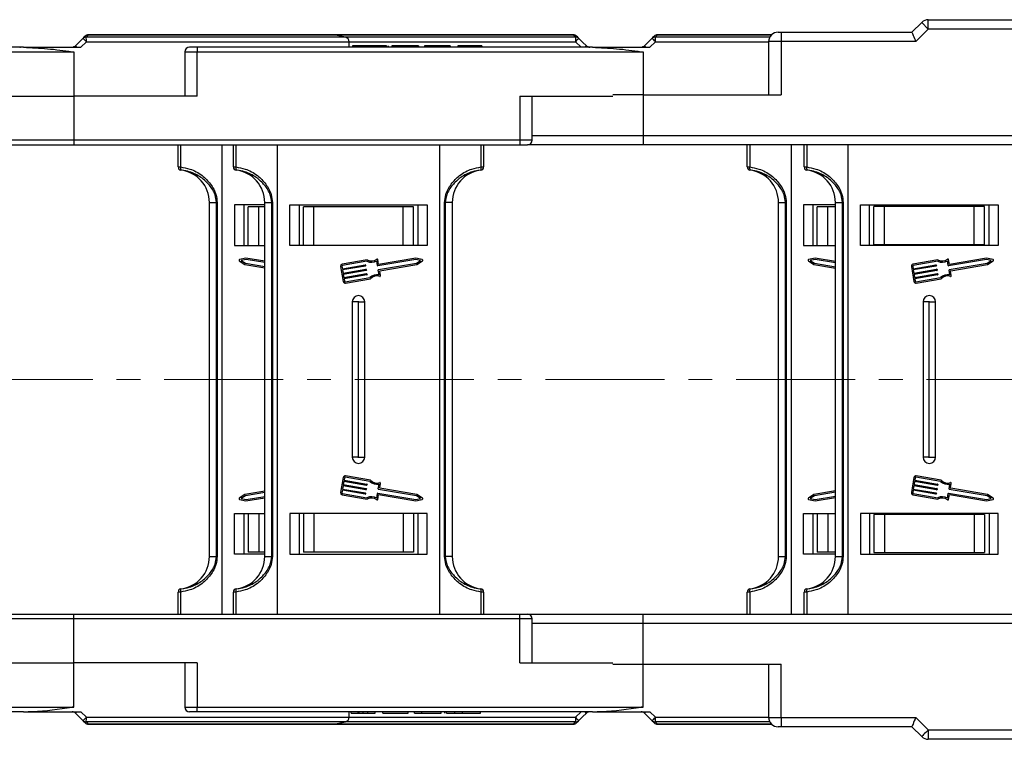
# Model space of a CAD drawing. Header units: millimetres. Extents: x -1055 to 1009, y -247 to 1211.
# Tile 10 of 51: x -67 to 90, y 138 to 253. Entities that reach past the tile are written whole.
import ezdxf

# ---------------------------------------------------------------- set-up
doc = ezdxf.new("R2010")
doc.units = ezdxf.units.MM
doc.linetypes.add('CENTERX2', pattern=[20.32, 12.7, -2.54, 2.54, -2.54])

msp = doc.modelspace()

# ---------------------------------------------------------------- linework, layer by layer
at = {"color": 7, "linetype": 'Continuous', "lineweight": 25}
for p, q in [((75.283, 250.927), (76.843, 252.487)), ((76.843, 252.487), (77.904, 251.427)), ((77.904, 251.427), (77.904, 252.927)), ((77.904, 252.927), (155.283, 252.927)), ((-17.292, 250.527), (-56.407, 250.527)), ((21.135, 250.527), (-17.292, 250.527)), ((-15.32, 250.147), (-17.145, 250.512)), ((52.847, 250.527), (34.593, 250.527)), ((53.867, 250.927), (54.367, 250.927)), ((54.367, 250.927), (54.367, 249.427)), ((54.367, 250.927), (75.283, 250.927)), ((77.904, 251.427), (75.904, 249.427)), ((155.283, 251.427), (77.904, 251.427)), ((-57.302, 249.942), (-58.498, 248.746)), ((-57.638, 248.527), (-56.738, 249.412)), ((-14.717, 248.527), (-14.717, 249.412)), ((21.467, 249.412), (22.367, 248.527)), ((33.698, 249.942), (32.502, 248.746)), ((33.362, 248.527), (34.262, 249.412)), ((52.367, 249.427), (52.367, 240.927)), ((54.367, 249.427), (54.367, 240.927)), ((75.904, 249.427), (54.367, 249.427)), ((-66.807, 248.527), (-129.995, 248.527)), ((-129.995, 247.777), (-59.028, 247.777)), ((-66.807, 248.527), (-57.638, 248.527)), ((-59.028, 247.777), (-59.028, 247.817)), ((-58.869, 248.527), (-58.873, 248.543)), ((-58.717, 247.809), (-58.717, 240.727)), ((-40.995, 247.777), (-40.995, 240.727)), ((-38.995, 248.527), (-40.245, 248.527)), ((-38.995, 248.527), (-38.995, 247.777)), ((24.193, 248.527), (-38.995, 248.527)), ((-38.995, 247.777), (31.972, 247.777)), ((-38.995, 240.727), (-38.995, 247.777)), ((-14.178, 248.727), (-14.178, 248.527)), ((-11.324, 248.727), (-11.324, 248.527)), ((-10.059, 248.727), (-10.059, 248.527)), ((-8.754, 248.727), (-8.754, 248.527)), ((-8.486, 248.727), (-8.486, 248.527)), ((-7.87, 248.727), (-7.87, 248.527)), ((-4.794, 248.727), (-7.87, 248.727)), ((-3.64, 248.727), (-4.794, 248.727)), ((-4.794, 248.727), (-4.794, 248.527)), ((-3.64, 248.727), (-3.64, 248.527)), ((-2.64, 248.727), (-2.64, 248.527)), ((1.437, 248.727), (-2.64, 248.727)), ((1.437, 248.727), (1.437, 248.527)), ((2.668, 248.727), (2.668, 248.527)), ((3.822, 248.727), (2.668, 248.727)), ((3.822, 248.727), (3.822, 248.527)), ((4.586, 248.727), (4.586, 248.527)), ((5.204, 248.727), (5.204, 248.527)), ((5.36, 248.727), (5.36, 248.527)), ((6.514, 248.727), (5.36, 248.727)), ((6.514, 248.727), (6.514, 248.527)), ((24.193, 248.527), (33.362, 248.527)), ((31.972, 247.777), (31.972, 247.817)), ((32.283, 240.927), (27.455, 240.927)), ((32.283, 240.927), (32.283, 234.427)), ((32.283, 240.927), (54.367, 240.927)), ((-78.44, 240.727), (-58.717, 240.727)), ((-58.717, 240.727), (-58.717, 233.677)), ((-38.995, 240.727), (-58.717, 240.727)), ((12.56, 240.727), (12.56, 233.677)), ((12.56, 240.727), (27.455, 240.727)), ((14.56, 233.677), (14.56, 240.727)), ((12.56, 233.677), (-58.717, 233.677)), ((-58.717, 233.677), (-58.717, 232.927)), ((12.56, 233.677), (12.56, 232.927)), ((32.283, 234.427), (127.283, 234.427)), ((32.283, 234.427), (32.283, 232.927)), ((-77.19, 232.927), (-58.717, 232.927)), ((-58.717, 232.927), (12.56, 232.927)), ((-42.054, 229.39), (-42.054, 232.927)), ((-41.659, 232.927), (-41.659, 229.39)), ((-35.054, 232.927), (-35.054, 182.927)), ((-33.217, 229.39), (-33.217, 232.927)), ((-32.822, 232.927), (-32.822, 229.39)), ((-26.217, 232.927), (-26.217, 182.927)), ((-0.217, 182.927), (-0.217, 232.927)), ((6.387, 229.39), (6.387, 232.927)), ((6.783, 232.927), (6.783, 229.39)), ((12.56, 232.927), (13.81, 232.927)), ((32.283, 232.927), (13.81, 232.927)), ((127.547, 232.927), (32.283, 232.927)), ((48.946, 229.39), (48.946, 232.927)), ((49.341, 232.927), (49.341, 229.39)), ((55.946, 232.927), (55.946, 182.927)), ((58.056, 229.39), (58.056, 232.927)), ((58.451, 232.927), (58.451, 229.39)), ((65.056, 232.927), (65.056, 182.927)), ((-42.054, 229.39), (-41.659, 229.39)), ((-41.615, 228.895), (-41.615, 228.891)), ((-33.217, 229.39), (-32.822, 229.39)), ((-32.779, 228.895), (-32.779, 228.891)), ((6.344, 228.891), (6.344, 228.895)), ((6.387, 229.39), (6.783, 229.39)), ((48.946, 229.39), (49.341, 229.39)), ((49.385, 228.895), (49.385, 228.891)), ((58.056, 229.39), (58.451, 229.39)), ((58.494, 228.895), (58.494, 228.891)), ((-37.054, 223.731), (-35.933, 223.731)), ((-37.054, 182.927), (-37.054, 223.731)), ((-35.818, 223.731), (-35.933, 223.731)), ((-35.933, 182.927), (-35.933, 223.731)), ((-35.818, 223.731), (-35.818, 182.927)), ((-28.217, 223.731), (-27.096, 223.731)), ((-28.217, 182.927), (-28.217, 223.731)), ((-27.096, 223.731), (-26.981, 223.731)), ((-27.096, 182.927), (-27.096, 223.731)), ((-26.981, 223.731), (-26.981, 182.927)), ((0.547, 182.927), (0.547, 223.731)), ((0.547, 223.731), (0.661, 223.731)), ((1.783, 223.731), (0.661, 223.731)), ((0.661, 223.731), (0.661, 182.927)), ((1.783, 223.731), (1.783, 182.927)), ((53.946, 223.731), (55.067, 223.731)), ((53.946, 182.927), (53.946, 223.731)), ((55.182, 223.731), (55.067, 223.731)), ((55.067, 182.927), (55.067, 223.731)), ((55.182, 223.731), (55.182, 182.927)), ((63.056, 223.731), (64.177, 223.731)), ((63.056, 182.927), (63.056, 223.731)), ((64.177, 223.731), (64.292, 223.731)), ((64.177, 182.927), (64.177, 223.731)), ((64.292, 223.731), (64.292, 182.927)), ((-33.054, 223.327), (-33.054, 216.827)), ((-28.217, 223.327), (-33.054, 223.327)), ((-31.554, 223.327), (-31.554, 216.827)), ((-30.854, 216.827), (-30.854, 223.027)), ((-29.173, 223.027), (-30.854, 223.027)), ((-29.173, 216.827), (-29.173, 223.027)), ((-28.217, 223.027), (-29.173, 223.027)), ((-24.217, 223.327), (-2.217, 223.327)), ((-24.217, 216.827), (-24.217, 223.327)), ((-22.718, 223.327), (-22.718, 216.827)), ((-22.717, 223.327), (-22.717, 216.827)), ((-22.017, 216.827), (-22.017, 223.027)), ((-20.337, 223.027), (-22.017, 223.027)), ((-20.337, 216.827), (-20.337, 223.027)), ((-6.098, 223.027), (-20.337, 223.027)), ((-6.098, 216.827), (-6.098, 223.027)), ((-4.417, 223.027), (-6.098, 223.027)), ((-4.417, 216.827), (-4.417, 223.027)), ((-3.717, 223.327), (-3.717, 216.827)), ((-2.217, 223.327), (-2.217, 216.827)), ((57.946, 223.327), (57.946, 216.827)), ((63.056, 223.327), (57.946, 223.327)), ((59.446, 223.327), (59.446, 216.827)), ((60.146, 216.827), (60.146, 223.027)), ((61.827, 223.027), (60.146, 223.027)), ((61.827, 216.827), (61.827, 223.027)), ((63.056, 223.027), (61.827, 223.027)), ((67.056, 223.327), (89.056, 223.327)), ((67.056, 216.827), (67.056, 223.327)), ((68.498, 216.827), (68.498, 223.327)), ((68.499, 216.827), (68.499, 223.327)), ((69.203, 216.977), (69.203, 223.097)), ((70.894, 223.097), (69.203, 223.097)), ((70.894, 216.977), (70.894, 223.097)), ((85.217, 223.097), (70.894, 223.097)), ((85.217, 216.977), (85.217, 223.097)), ((86.908, 223.097), (85.217, 223.097)), ((86.908, 216.977), (86.908, 223.097)), ((87.613, 216.827), (87.613, 223.327)), ((89.056, 223.327), (89.056, 216.827)), ((-33.054, 216.827), (-28.217, 216.827)), ((-2.217, 216.827), (-24.217, 216.827)), ((57.946, 216.827), (63.056, 216.827)), ((89.056, 216.827), (67.056, 216.827)), ((69.203, 216.977), (70.894, 216.977)), ((70.894, 216.977), (85.217, 216.977)), ((85.217, 216.977), (86.908, 216.977)), ((-32.28, 214.396), (-31.385, 213.821)), ((-31.214, 214.826), (-32.249, 214.581)), ((-31.207, 214.618), (-31.968, 214.438)), ((-31.968, 214.438), (-31.31, 214.015)), ((-28.217, 214.314), (-31.214, 214.826)), ((-28.217, 214.107), (-31.207, 214.618)), ((-11.836, 214.532), (-15.822, 213.851)), ((-11.864, 214.32), (-15.787, 213.65)), ((-10.178, 213.625), (-10.311, 214.402)), ((-10.003, 213.81), (-10.136, 214.588)), ((-4.064, 214.618), (-10.119, 213.584)), ((-4.058, 214.826), (-10.003, 213.81)), ((-3.303, 214.438), (-4.064, 214.618)), ((-3.023, 214.581), (-4.058, 214.826)), ((-3.961, 214.015), (-3.303, 214.438)), ((-3.886, 213.821), (-2.991, 214.396)), ((58.72, 214.396), (59.615, 213.821)), ((59.786, 214.826), (58.751, 214.581)), ((59.793, 214.618), (59.032, 214.438)), ((59.032, 214.438), (59.69, 214.015)), ((63.056, 214.268), (59.786, 214.826)), ((63.056, 214.061), (59.793, 214.618)), ((79.437, 214.532), (75.451, 213.851)), ((79.409, 214.32), (75.486, 213.65)), ((81.095, 213.625), (80.962, 214.402)), ((81.27, 213.81), (81.137, 214.588)), ((87.209, 214.618), (81.154, 213.584)), ((87.215, 214.826), (81.27, 213.81)), ((87.97, 214.438), (87.209, 214.618)), ((88.25, 214.581), (87.215, 214.826)), ((87.312, 214.015), (87.97, 214.438)), ((87.387, 213.821), (88.282, 214.396)), ((-31.385, 213.821), (-28.217, 213.28)), ((-31.31, 214.015), (-28.217, 213.487)), ((-16.072, 213.498), (-15.66, 211.086)), ((-15.871, 213.532), (-15.802, 213.13)), ((-15.802, 213.13), (-12.159, 213.752)), ((-12.125, 213.551), (-15.768, 212.929)), ((-15.768, 212.929), (-15.682, 212.427)), ((-15.682, 212.427), (-12.039, 213.049)), ((-12.005, 212.848), (-15.648, 212.226)), ((-12.1, 213.711), (-12.083, 213.61)), ((-11.98, 213.007), (-11.963, 212.907)), ((-9.925, 212.145), (-10.058, 212.922)), ((-10.016, 212.981), (-3.961, 214.015)), ((-9.698, 212.028), (-9.823, 212.755)), ((-9.781, 212.814), (-3.886, 213.821)), ((59.615, 213.821), (63.056, 213.233)), ((59.69, 214.015), (63.056, 213.44)), ((75.201, 213.498), (75.613, 211.086)), ((75.402, 213.532), (75.471, 213.13)), ((75.471, 213.13), (79.114, 213.752)), ((79.148, 213.551), (75.505, 212.929)), ((75.505, 212.929), (75.591, 212.427)), ((75.591, 212.427), (79.234, 213.049)), ((79.268, 212.848), (75.625, 212.226)), ((79.173, 213.711), (79.19, 213.61)), ((79.293, 213.007), (79.31, 212.907)), ((81.348, 212.145), (81.215, 212.922)), ((81.257, 212.981), (87.312, 214.015)), ((81.575, 212.028), (81.45, 212.755)), ((81.492, 212.814), (87.387, 213.821)), ((-15.648, 212.226), (-15.562, 211.723)), ((-15.562, 211.723), (-11.919, 212.345)), ((-11.884, 212.144), (-15.527, 211.522)), ((-15.527, 211.522), (-15.459, 211.12)), ((-15.341, 211.037), (-11.418, 211.707)), ((-15.307, 210.836), (-11.321, 211.517)), ((-11.86, 212.304), (-11.843, 212.203)), ((75.625, 212.226), (75.711, 211.723)), ((75.711, 211.723), (79.354, 212.345)), ((79.389, 212.144), (75.746, 211.522)), ((75.746, 211.522), (75.814, 211.12)), ((75.932, 211.037), (79.855, 211.707)), ((75.966, 210.836), (79.952, 211.517)), ((79.413, 212.304), (79.43, 212.203)), ((-37.054, 167.123), (-37.054, 207.927)), ((-35.933, 167.123), (-35.933, 207.927)), ((-35.818, 207.927), (-35.818, 167.123)), ((-35.054, 207.927), (-35.054, 157.927)), ((-28.217, 167.123), (-28.217, 207.927)), ((-27.096, 167.123), (-27.096, 207.927)), ((-26.981, 207.927), (-26.981, 167.123)), ((-26.217, 207.927), (-26.217, 157.927)), ((-14.217, 207.927), (-14.217, 183.027)), ((-13.217, 183.027), (-13.217, 207.927)), ((-12.217, 183.027), (-12.217, 207.927)), ((-0.217, 157.927), (-0.217, 207.927)), ((0.547, 167.123), (0.547, 207.927)), ((0.661, 207.927), (0.661, 167.123)), ((1.783, 207.927), (1.783, 167.123)), ((53.946, 167.123), (53.946, 207.927)), ((55.067, 167.123), (55.067, 207.927)), ((55.182, 207.927), (55.182, 167.123)), ((55.946, 207.927), (55.946, 157.927)), ((63.056, 167.123), (63.056, 207.927)), ((64.177, 167.123), (64.177, 207.927)), ((64.292, 207.927), (64.292, 167.123)), ((65.056, 207.927), (65.056, 157.927)), ((77.056, 207.927), (77.056, 183.027)), ((78.056, 183.027), (78.056, 207.927)), ((79.056, 183.027), (79.056, 207.927)), ((-14.217, 207.827), (-14.217, 182.927)), ((-13.217, 207.827), (-14.217, 207.827)), ((-13.217, 207.827), (-12.217, 207.827)), ((-13.217, 182.927), (-13.217, 207.827)), ((-12.217, 182.927), (-12.217, 207.827)), ((77.056, 207.827), (77.056, 182.927)), ((78.056, 207.827), (77.056, 207.827)), ((78.056, 207.827), (79.056, 207.827)), ((78.056, 182.927), (78.056, 207.827)), ((79.056, 182.927), (79.056, 207.827)), ((-13.217, 183.027), (-14.217, 183.027)), ((-13.217, 183.027), (-12.217, 183.027)), ((78.056, 183.027), (77.056, 183.027)), ((78.056, 183.027), (79.056, 183.027)), ((-15.66, 179.768), (-16.072, 177.355)), ((-15.459, 179.733), (-15.527, 179.331)), ((-11.418, 179.146), (-15.341, 179.817)), ((-11.321, 179.337), (-15.307, 180.018)), ((75.613, 179.768), (75.201, 177.355)), ((75.814, 179.733), (75.746, 179.331)), ((79.855, 179.146), (75.932, 179.817)), ((79.952, 179.337), (75.966, 180.018)), ((-15.682, 178.427), (-15.768, 177.924)), ((-15.768, 177.924), (-12.125, 177.302)), ((-12.039, 177.804), (-15.682, 178.427)), ((-15.562, 179.13), (-15.648, 178.628)), ((-15.648, 178.628), (-12.005, 178.005)), ((-11.919, 178.508), (-15.562, 179.13)), ((-15.527, 179.331), (-11.884, 178.709)), ((-11.963, 177.947), (-11.98, 177.846)), ((-11.843, 178.65), (-11.86, 178.55)), ((-10.058, 177.932), (-9.925, 178.708)), ((-9.823, 178.098), (-9.698, 178.825)), ((-3.886, 177.032), (-9.781, 178.039)), ((75.591, 178.427), (75.505, 177.924)), ((75.505, 177.924), (79.148, 177.302)), ((79.234, 177.804), (75.591, 178.427)), ((75.711, 179.13), (75.625, 178.628)), ((75.625, 178.628), (79.268, 178.005)), ((79.354, 178.508), (75.711, 179.13)), ((75.746, 179.331), (79.389, 178.709)), ((79.31, 177.947), (79.293, 177.846)), ((79.43, 178.65), (79.413, 178.55)), ((81.215, 177.932), (81.348, 178.708)), ((81.45, 178.098), (81.575, 178.825)), ((87.387, 177.032), (81.492, 178.039)), ((-31.385, 177.032), (-32.28, 176.458)), ((-31.31, 176.838), (-31.968, 176.416)), ((-31.968, 176.416), (-31.207, 176.235)), ((-28.217, 177.574), (-31.385, 177.032)), ((-28.217, 177.367), (-31.31, 176.838)), ((-31.214, 176.027), (-28.217, 176.539)), ((-31.207, 176.235), (-28.217, 176.746)), ((-15.802, 177.723), (-15.871, 177.321)), ((-15.822, 177.002), (-11.836, 176.322)), ((-12.159, 177.101), (-15.802, 177.723)), ((-15.787, 177.203), (-11.864, 176.533)), ((-12.083, 177.243), (-12.1, 177.143)), ((-10.311, 176.451), (-10.178, 177.228)), ((-10.136, 176.265), (-10.003, 177.043)), ((-10.119, 177.27), (-4.064, 176.235)), ((-3.961, 176.838), (-10.016, 177.873)), ((-10.003, 177.043), (-4.058, 176.027)), ((-4.064, 176.235), (-3.303, 176.416)), ((-3.303, 176.416), (-3.961, 176.838)), ((-2.991, 176.458), (-3.886, 177.032)), ((59.615, 177.032), (58.72, 176.458)), ((59.69, 176.838), (59.032, 176.416)), ((59.032, 176.416), (59.793, 176.235)), ((63.056, 177.62), (59.615, 177.032)), ((63.056, 177.413), (59.69, 176.838)), ((59.786, 176.027), (63.056, 176.586)), ((59.793, 176.235), (63.056, 176.793)), ((75.471, 177.723), (75.402, 177.321)), ((75.451, 177.002), (79.437, 176.322)), ((79.114, 177.101), (75.471, 177.723)), ((75.486, 177.203), (79.409, 176.533)), ((79.19, 177.243), (79.173, 177.143)), ((80.962, 176.451), (81.095, 177.228)), ((81.137, 176.265), (81.27, 177.043)), ((81.154, 177.27), (87.209, 176.235)), ((87.312, 176.838), (81.257, 177.873)), ((81.27, 177.043), (87.215, 176.027)), ((87.209, 176.235), (87.97, 176.416)), ((87.97, 176.416), (87.312, 176.838)), ((88.282, 176.458), (87.387, 177.032)), ((-32.249, 176.273), (-31.214, 176.027)), ((-4.058, 176.027), (-3.023, 176.273)), ((58.751, 176.273), (59.786, 176.027)), ((87.215, 176.027), (88.25, 176.273)), ((-33.054, 174.027), (-28.217, 174.027)), ((-33.054, 167.527), (-33.054, 174.027)), ((-31.554, 174.027), (-31.554, 167.527)), ((-30.854, 174.027), (-30.854, 167.827)), ((-29.173, 174.027), (-29.173, 167.827)), ((-2.217, 174.027), (-24.217, 174.027)), ((-24.217, 174.027), (-24.217, 167.527)), ((-22.718, 174.027), (-22.718, 167.527)), ((-22.717, 174.027), (-22.717, 167.527)), ((-22.017, 174.027), (-22.017, 167.827)), ((-20.337, 174.027), (-20.337, 167.827)), ((-6.098, 174.027), (-6.098, 167.827)), ((-4.417, 174.027), (-4.417, 167.827)), ((-3.717, 174.027), (-3.717, 167.527)), ((-2.217, 167.527), (-2.217, 174.027)), ((57.946, 174.027), (63.056, 174.027)), ((57.946, 167.527), (57.946, 174.027)), ((59.446, 174.027), (59.446, 167.527)), ((60.146, 174.027), (60.146, 167.827)), ((61.827, 174.027), (61.827, 167.827)), ((89.056, 174.027), (67.056, 174.027)), ((67.056, 174.027), (67.056, 167.527)), ((68.498, 174.027), (68.498, 167.527)), ((68.499, 174.027), (68.499, 167.527)), ((69.203, 173.877), (69.203, 167.757)), ((70.894, 173.877), (69.203, 173.877)), ((70.894, 173.877), (70.894, 167.757)), ((85.217, 173.877), (70.894, 173.877)), ((85.217, 173.877), (85.217, 167.757)), ((86.908, 173.877), (85.217, 173.877)), ((86.908, 173.877), (86.908, 167.757)), ((87.613, 174.027), (87.613, 167.527)), ((89.056, 167.527), (89.056, 174.027)), ((-37.054, 167.123), (-35.933, 167.123)), ((-35.818, 167.123), (-35.933, 167.123)), ((-28.217, 167.527), (-33.054, 167.527)), ((-29.173, 167.827), (-30.854, 167.827)), ((-28.217, 167.827), (-29.173, 167.827)), ((-28.217, 167.123), (-27.096, 167.123)), ((-27.096, 167.123), (-26.981, 167.123)), ((-24.217, 167.527), (-2.217, 167.527)), ((-20.337, 167.827), (-22.017, 167.827)), ((-6.098, 167.827), (-20.337, 167.827)), ((-4.417, 167.827), (-6.098, 167.827)), ((0.547, 167.123), (0.661, 167.123)), ((1.783, 167.123), (0.661, 167.123)), ((53.946, 167.123), (55.067, 167.123)), ((55.182, 167.123), (55.067, 167.123)), ((63.056, 167.527), (57.946, 167.527)), ((61.827, 167.827), (60.146, 167.827)), ((63.056, 167.827), (61.827, 167.827)), ((63.056, 167.123), (64.177, 167.123)), ((64.177, 167.123), (64.292, 167.123)), ((67.056, 167.527), (89.056, 167.527)), ((69.203, 167.757), (70.894, 167.757)), ((70.894, 167.757), (85.217, 167.757)), ((85.217, 167.757), (86.908, 167.757)), ((-42.054, 157.927), (-42.054, 161.463)), ((-41.659, 161.463), (-42.054, 161.463)), ((-41.659, 161.463), (-41.659, 157.927)), ((-41.615, 161.962), (-41.615, 161.958)), ((-32.822, 161.463), (-33.217, 161.463)), ((-33.217, 157.927), (-33.217, 161.463)), ((-32.822, 161.463), (-32.822, 157.927)), ((-32.779, 161.962), (-32.779, 161.958)), ((6.344, 161.958), (6.344, 161.962)), ((6.387, 157.927), (6.387, 161.463)), ((6.783, 161.463), (6.387, 161.463)), ((6.783, 161.463), (6.783, 157.927)), ((48.946, 157.927), (48.946, 161.463)), ((49.341, 161.463), (48.946, 161.463)), ((49.341, 161.463), (49.341, 157.927)), ((49.385, 161.962), (49.385, 161.958)), ((58.451, 161.463), (58.056, 161.463)), ((58.056, 157.927), (58.056, 161.463)), ((58.451, 161.463), (58.451, 157.927)), ((58.494, 161.962), (58.494, 161.958)), ((-77.19, 157.927), (-58.717, 157.927)), ((-58.717, 157.177), (-58.717, 157.927)), ((-58.717, 157.927), (12.56, 157.927)), ((12.56, 157.177), (12.56, 157.927)), ((12.56, 157.927), (13.81, 157.927)), ((13.81, 157.927), (32.283, 157.927)), ((32.283, 156.427), (32.283, 157.927)), ((32.283, 157.927), (127.547, 157.927)), ((-58.717, 150.127), (-58.717, 157.177)), ((12.56, 157.177), (-58.717, 157.177)), ((12.56, 150.127), (12.56, 157.177)), ((14.56, 150.127), (14.56, 157.177)), ((32.283, 149.927), (32.283, 156.427)), ((127.283, 156.427), (32.283, 156.427)), ((-78.44, 150.127), (-58.717, 150.127)), ((-38.995, 150.127), (-58.717, 150.127)), ((-58.717, 143.044), (-58.717, 150.127)), ((-40.995, 150.127), (-40.995, 143.077)), ((-38.995, 150.127), (-38.995, 143.077)), ((12.56, 150.127), (27.455, 150.127)), ((27.455, 149.927), (32.283, 149.927)), ((32.283, 149.927), (54.367, 149.927)), ((52.367, 149.927), (52.367, 141.427)), ((54.367, 141.427), (54.367, 149.927)), ((-129.995, 143.077), (-59.028, 143.077)), ((-66.807, 142.327), (-129.995, 142.327)), ((-66.807, 142.327), (-57.638, 142.327)), ((-59.028, 143.077), (-59.028, 143.036)), ((-57.638, 142.327), (-56.738, 141.442)), ((-38.995, 142.327), (-40.245, 142.327)), ((-38.995, 143.077), (31.972, 143.077)), ((-38.995, 142.327), (-38.995, 143.077)), ((24.193, 142.327), (-38.995, 142.327)), ((-14.717, 141.442), (-14.717, 142.327)), ((-14.409, 142.127), (-14.409, 142.327)), ((-14.409, 142.127), (-13.255, 142.127)), ((-13.255, 142.127), (-13.255, 142.327)), ((-13.099, 142.127), (-13.099, 142.327)), ((-12.481, 142.127), (-12.481, 142.327)), ((-11.717, 142.127), (-11.717, 142.327)), ((-11.717, 142.127), (-10.563, 142.127)), ((-10.563, 142.127), (-10.563, 142.327)), ((-9.332, 142.127), (-9.332, 142.327)), ((-9.332, 142.127), (-5.255, 142.127)), ((-5.255, 142.127), (-5.255, 142.327)), ((-4.255, 142.127), (-4.255, 142.327)), ((-4.255, 142.127), (-3.101, 142.127)), ((-3.101, 142.127), (-3.101, 142.327)), ((-3.101, 142.127), (-0.024, 142.127)), ((-0.024, 142.127), (-0.024, 142.327)), ((0.591, 142.127), (0.591, 142.327)), ((0.859, 142.127), (0.859, 142.327)), ((2.164, 142.127), (2.164, 142.327)), ((3.429, 142.127), (3.429, 142.327)), ((6.283, 142.127), (6.283, 142.327)), ((21.467, 141.442), (22.367, 142.327)), ((24.193, 142.327), (33.362, 142.327)), ((31.972, 143.077), (31.972, 143.036)), ((33.362, 142.327), (34.262, 141.442)), ((-17.292, 140.327), (-56.407, 140.327)), ((21.135, 140.327), (-17.292, 140.327)), ((-17.145, 140.341), (-15.32, 140.706)), ((52.847, 140.327), (34.593, 140.327)), ((54.367, 141.427), (75.904, 141.427)), ((54.367, 141.427), (54.367, 139.927)), ((75.904, 141.427), (77.904, 139.427)), ((54.367, 139.927), (53.867, 139.927)), ((75.283, 139.927), (54.367, 139.927)), ((76.843, 138.366), (75.283, 139.927)), ((77.904, 139.427), (155.283, 139.427)), ((77.904, 139.427), (77.904, 137.927)), ((155.283, 137.927), (77.904, 137.927))]:
    msp.add_line(p, q, dxfattribs=at)
at = {"color": 8, "linetype": 'Continuous', "lineweight": 25}
for p, q in [((-56.399, 250.512), (-17.145, 250.512)), ((-17.145, 250.512), (21.127, 250.512)), ((34.601, 250.512), (52.832, 250.512)), ((-15.32, 250.147), (-56.765, 250.147)), ((-56.738, 249.412), (-14.717, 249.412)), ((21.494, 250.147), (-15.32, 250.147)), ((-14.717, 249.412), (21.467, 249.412)), ((52.552, 250.147), (34.235, 250.147)), ((34.262, 249.412), (52.367, 249.412)), ((54.367, 249.427), (52.367, 249.427)), ((-40.995, 247.777), (-38.995, 247.777)), ((32.283, 247.809), (32.283, 240.927)), ((-58.717, 233.677), (-76.44, 233.677)), ((14.56, 233.677), (12.56, 233.677)), ((14.56, 234.427), (32.283, 234.427)), ((-58.717, 157.177), (-76.44, 157.177)), ((14.56, 157.177), (12.56, 157.177)), ((32.283, 156.427), (14.56, 156.427)), ((32.283, 143.044), (32.283, 149.927)), ((-40.995, 143.077), (-38.995, 143.077)), ((-15.32, 140.706), (-56.765, 140.706)), ((-56.738, 141.442), (-14.717, 141.442)), ((-56.399, 140.341), (-17.145, 140.341)), ((-17.145, 140.341), (21.127, 140.341)), ((21.494, 140.706), (-15.32, 140.706)), ((-14.717, 141.442), (21.467, 141.442)), ((52.552, 140.706), (34.235, 140.706)), ((34.262, 141.442), (52.367, 141.442)), ((34.601, 140.341), (52.832, 140.341)), ((52.367, 141.427), (54.367, 141.427))]:
    msp.add_line(p, q, dxfattribs=at)
at = {"color": 1, "linetype": 'CENTERX2', "lineweight": 13, "ltscale": 1.5}
msp.add_line((797.721, 195.427), (-317.507, 195.427), dxfattribs=at)
at = {"color": 7, "linetype": 'Continuous', "lineweight": 25, "flags": 128}
for points in [[(-56.407, 250.527), (-56.406, 250.526), (-56.405, 250.526), (-56.404, 250.525), (-56.403, 250.523), (-56.402, 250.521), (-56.401, 250.518), (-56.4, 250.516), (-56.399, 250.512)], [(21.127, 250.512), (21.128, 250.516), (21.129, 250.518), (21.13, 250.521), (21.131, 250.523), (21.132, 250.525), (21.133, 250.526), (21.134, 250.526), (21.135, 250.527)], [(34.593, 250.527), (34.594, 250.526), (34.595, 250.526), (34.596, 250.525), (34.597, 250.523), (34.598, 250.521), (34.599, 250.518), (34.6, 250.516), (34.601, 250.512)], [(75.283, 250.927), (75.292, 250.904), (75.32, 250.836), (75.366, 250.726), (75.428, 250.576), (75.504, 250.391), (75.593, 250.177), (75.691, 249.94), (75.796, 249.687), (75.904, 249.427)], [(23.226, 248.746), (22.628, 249.344), (22.031, 249.942)], [(23.598, 248.527), (23.599, 248.53), (23.599, 248.534), (23.6, 248.537), (23.601, 248.539), (23.601, 248.541), (23.601, 248.542), (23.601, 248.543), (23.601, 248.543)], [(-58.873, 142.31), (-58.873, 142.311), (-58.873, 142.311), (-58.872, 142.313), (-58.872, 142.314), (-58.871, 142.317), (-58.871, 142.32), (-58.87, 142.323), (-58.869, 142.327)], [(-57.302, 140.911), (-57.9, 141.509), (-58.498, 142.107)], [(23.226, 142.107), (22.628, 141.509), (22.031, 140.911)], [(23.598, 142.327), (23.599, 142.323), (23.599, 142.32), (23.6, 142.317), (23.601, 142.314), (23.601, 142.313), (23.601, 142.311), (23.601, 142.311), (23.601, 142.31)], [(32.127, 142.31), (32.127, 142.311), (32.127, 142.311), (32.128, 142.313), (32.128, 142.314), (32.129, 142.317), (32.129, 142.32), (32.13, 142.323), (32.131, 142.327)], [(33.698, 140.911), (33.1, 141.509), (32.502, 142.107)], [(-56.407, 140.327), (-56.406, 140.327), (-56.405, 140.328), (-56.404, 140.329), (-56.403, 140.33), (-56.402, 140.332), (-56.401, 140.335), (-56.4, 140.338), (-56.399, 140.341)], [(21.127, 140.341), (21.128, 140.338), (21.129, 140.335), (21.13, 140.332), (21.131, 140.33), (21.132, 140.329), (21.133, 140.328), (21.134, 140.327), (21.135, 140.327)], [(34.593, 140.327), (34.594, 140.327), (34.595, 140.328), (34.596, 140.329), (34.597, 140.33), (34.598, 140.332), (34.599, 140.335), (34.6, 140.338), (34.601, 140.341)], [(75.904, 141.427), (75.783, 141.134), (75.666, 140.853), (75.559, 140.593), (75.465, 140.366), (75.387, 140.179), (75.33, 140.041), (75.294, 139.956), (75.283, 139.927)], [(77.904, 139.427), (77.697, 139.22), (77.498, 139.021), (77.315, 138.837), (77.154, 138.677), (77.022, 138.545), (76.924, 138.447), (76.864, 138.386), (76.843, 138.366)]]:
    msp.add_lwpolyline(points, dxfattribs=at)
at = {"color": 7, "linetype": 'Continuous', "lineweight": 25}
for centre, radius, start, end in [((77.904, 251.427), 1.5, 90, 135), ((-56.407, 249.777), 0.75, 90, 135), ((-56.437, 249.803), 0.71, 86.91724, 134.78251), ((-17.292, 249.777), 0.75, 78.69007, 90), ((21.165, 249.803), 0.71, 45.21739, 93.08273), ((21.135, 249.777), 0.75, 45, 90), ((34.593, 249.777), 0.75, 90, 135), ((34.563, 249.803), 0.71, 86.91732, 134.78243), ((53.867, 249.427), 1.5, 90, 180), ((-56.802, 249.438), 0.71, 87.03016, 134.78108), ((-61.235, 245.193), 6.166, 43.16649, 50.36519), ((-62.958, 249.551), 6.222, 358.722, 5.50297), ((-15.467, 249.412), 0.75, 0, 78.69007), ((27.688, 249.551), 6.223, 174.49761, 181.27771), ((25.964, 245.194), 6.166, 129.63466, 136.83365), ((21.53, 249.438), 0.71, 45.21907, 92.96983), ((34.198, 249.438), 0.71, 87.03005, 134.78092), ((29.765, 245.194), 6.166, 43.16612, 50.36557), ((28.041, 249.551), 6.223, 358.7222, 5.5022), ((-67.243, 249.277), 0.75, 258.04702, 270), ((-59.028, 249.277), 0.75, 270, 281.95298), ((-59.028, 249.277), 1.5, 270, 281.95298), ((-61.519, 245.348), 4.547, 44.34796, 48.35909), ((-40.245, 247.777), 0.75, 90, 180), ((26.252, 245.344), 4.553, 131.64379, 135.64963), ((23.757, 249.277), 0.75, 258.04702, 270), ((31.972, 249.277), 0.75, 270, 281.95298), ((31.972, 249.277), 1.5, 270, 281.95298), ((30.847, 248.263), 1.311, 11.59244, 12.31911), ((29.477, 245.344), 4.553, 44.35037, 48.35667), ((13.81, 233.677), 0.75, 270, 360), ((-41.555, 229.391), 0.499, 180.05074, 263.03164), ((-41.554, 229.387), 0.5, 180, 262.94587), ((-40.925, 229.205), 0.756, 165.83354, 204.21106), ((-42.254, 223.731), 5.2, 0, 82.94587), ((-32.718, 229.391), 0.499, 180.04998, 263.0324), ((-32.717, 229.387), 0.5, 180, 262.94587), ((-32.089, 229.205), 0.756, 165.83174, 204.21286), ((-33.417, 223.731), 5.2, 0, 82.94587), ((6.983, 223.731), 5.2, 97.05413, 180), ((5.654, 229.205), 0.756, 335.78783, 14.16747), ((6.283, 229.391), 0.499, 276.96796, 359.9495), ((6.283, 229.387), 0.5, 277.05413, 0), ((49.445, 229.391), 0.499, 180.05092, 263.03194), ((49.446, 229.387), 0.5, 180, 262.94587), ((50.074, 229.205), 0.756, 165.83174, 204.21286), ((48.746, 223.731), 5.2, 0, 82.94587), ((58.555, 229.391), 0.499, 180.05026, 263.03211), ((58.556, 229.387), 0.5, 180, 262.94587), ((59.184, 229.205), 0.756, 165.83174, 204.21286), ((57.856, 223.731), 5.2, 0, 82.94587), ((-32.225, 214.482), 0.102, 103.32833, 237.28541), ((-11.169, 215.892), 1.719, 246.13383, 299.92978), ((-11.169, 215.892), 1.515, 243.87547, 305.20814), ((-10.236, 214.571), 0.102, 9.69313, 125.20814), ((-3.046, 214.482), 0.102, 302.71459, 76.67167), ((58.775, 214.482), 0.102, 103.32833, 237.28541), ((80.104, 215.892), 1.719, 246.13383, 299.92978), ((80.104, 215.892), 1.515, 243.87547, 305.20814), ((81.037, 214.571), 0.102, 9.69313, 125.20814), ((88.227, 214.482), 0.102, 302.71459, 76.67167), ((-15.77, 213.549), 0.306, 99.69313, 189.69313), ((-15.77, 213.549), 0.102, 99.69313, 189.69313), ((-12.15, 213.702), 0.051, 9.69313, 99.69313), ((-12.133, 213.602), 0.051, 279.69313, 9.69313), ((-12.03, 212.999), 0.051, 9.69313, 99.69313), ((-12.013, 212.898), 0.051, 279.69313, 9.69313), ((-10.128, 213.634), 0.051, 189.69313, 279.69313), ((-10.008, 212.93), 0.051, 99.69313, 189.69313), ((-9.772, 212.764), 0.051, 99.69313, 189.69313), ((75.503, 213.549), 0.306, 99.69313, 189.69313), ((75.503, 213.549), 0.102, 99.69313, 189.69313), ((79.123, 213.702), 0.051, 9.69313, 99.69313), ((79.14, 213.602), 0.051, 279.69313, 9.69313), ((79.243, 212.999), 0.051, 9.69313, 99.69313), ((79.26, 212.898), 0.051, 279.69313, 9.69313), ((81.145, 213.634), 0.051, 189.69313, 279.69313), ((81.265, 212.93), 0.051, 99.69313, 189.69313), ((81.501, 212.764), 0.051, 99.69313, 189.69313), ((-15.358, 211.137), 0.306, 189.69313, 279.69313), ((-15.358, 211.137), 0.102, 189.69313, 279.69313), ((-11.91, 212.295), 0.051, 9.69313, 99.69313), ((-11.893, 212.195), 0.051, 279.69313, 9.69313), ((-10.24, 210.455), 1.719, 79.45647, 133.25242), ((-10.24, 210.455), 1.515, 74.17812, 135.51079), ((-9.799, 212.011), 0.102, 254.17812, 9.69313), ((75.915, 211.137), 0.306, 189.69313, 279.69313), ((75.915, 211.137), 0.102, 189.69313, 279.69313), ((79.363, 212.295), 0.051, 9.69313, 99.69313), ((79.38, 212.195), 0.051, 279.69313, 9.69313), ((81.033, 210.455), 1.719, 79.45647, 133.25242), ((81.033, 210.455), 1.515, 74.17812, 135.51079), ((81.474, 212.011), 0.102, 254.17812, 9.69313), ((-13.217, 207.827), 1, 0, 180), ((78.056, 207.827), 1, 0, 180), ((-13.217, 183.027), 1, 180, 0), ((78.056, 183.027), 1, 180, 0), ((-15.358, 179.716), 0.306, 80.30687, 170.30687), ((-15.358, 179.716), 0.102, 80.30687, 170.30687), ((75.915, 179.716), 0.306, 80.30687, 170.30687), ((75.915, 179.716), 0.102, 80.30687, 170.30687), ((-12.013, 177.955), 0.051, 350.30687, 80.30687), ((-11.91, 178.558), 0.051, 260.30687, 350.30687), ((-11.893, 178.659), 0.051, 350.30687, 80.30687), ((-10.24, 180.399), 1.719, 226.74758, 280.54353), ((-10.24, 180.399), 1.515, 224.48921, 285.82188), ((-10.008, 177.923), 0.051, 170.30687, 260.30687), ((-9.799, 178.843), 0.102, 350.30687, 105.82188), ((-9.772, 178.09), 0.051, 170.30687, 260.30687), ((79.26, 177.955), 0.051, 350.30687, 80.30687), ((79.363, 178.558), 0.051, 260.30687, 350.30687), ((79.38, 178.659), 0.051, 350.30687, 80.30687), ((81.033, 180.399), 1.719, 226.74758, 280.54353), ((81.033, 180.399), 1.515, 224.48921, 285.82188), ((81.265, 177.923), 0.051, 170.30687, 260.30687), ((81.474, 178.843), 0.102, 350.30687, 105.82188), ((81.501, 178.09), 0.051, 170.30687, 260.30687), ((-32.225, 176.372), 0.102, 122.71459, 256.67167), ((-15.77, 177.304), 0.306, 170.30687, 260.30687), ((-15.77, 177.304), 0.102, 170.30687, 260.30687), ((-12.15, 177.151), 0.051, 260.30687, 350.30687), ((-12.133, 177.252), 0.051, 350.30687, 80.30687), ((-12.03, 177.855), 0.051, 260.30687, 350.30687), ((-11.169, 174.961), 1.719, 60.07022, 113.86617), ((-11.169, 174.961), 1.515, 54.79186, 116.12453), ((-10.128, 177.219), 0.051, 80.30687, 170.30687), ((-3.046, 176.372), 0.102, 283.32833, 57.28541), ((58.775, 176.372), 0.102, 122.71459, 256.67167), ((75.503, 177.304), 0.306, 170.30687, 260.30687), ((75.503, 177.304), 0.102, 170.30687, 260.30687), ((79.123, 177.151), 0.051, 260.30687, 350.30687), ((79.14, 177.252), 0.051, 350.30687, 80.30687), ((79.243, 177.855), 0.051, 260.30687, 350.30687), ((80.104, 174.961), 1.719, 60.07022, 113.86617), ((80.104, 174.961), 1.515, 54.79186, 116.12453), ((81.145, 177.219), 0.051, 80.30687, 170.30687), ((88.227, 176.372), 0.102, 283.32833, 57.28541), ((-10.236, 176.283), 0.102, 234.79186, 350.30687), ((81.037, 176.283), 0.102, 234.79186, 350.30687), ((-42.254, 167.123), 5.2, 277.05413, 0), ((-33.417, 167.123), 5.2, 277.05413, 0), ((6.983, 167.123), 5.2, 180, 262.94587), ((48.746, 167.123), 5.2, 277.05413, 0), ((57.856, 167.123), 5.2, 277.05413, 0), ((-41.554, 161.466), 0.5, 97.05413, 180), ((-41.555, 161.462), 0.499, 96.96746, 179.95102), ((-40.925, 161.648), 0.756, 155.7896, 194.16595), ((-32.717, 161.466), 0.5, 97.05413, 180), ((-32.718, 161.462), 0.499, 96.9667, 179.95177), ((-32.089, 161.648), 0.756, 155.7878, 194.16775), ((6.283, 161.466), 0.5, 0, 82.94587), ((5.654, 161.648), 0.756, 345.83304, 24.21152), ((6.283, 161.462), 0.499, 0.04875, 83.03294), ((49.446, 161.466), 0.5, 97.05413, 180), ((49.445, 161.462), 0.499, 96.96716, 179.95084), ((50.074, 161.648), 0.756, 155.7878, 194.16775), ((58.556, 161.466), 0.5, 97.05413, 180), ((58.555, 161.462), 0.499, 96.96699, 179.95149), ((59.184, 161.648), 0.756, 155.7878, 194.16775), ((13.81, 157.177), 0.75, 0, 90), ((-67.243, 141.577), 0.75, 90, 101.95298), ((-59.028, 141.577), 1.5, 78.04702, 90), ((-59.028, 141.577), 0.75, 78.04702, 90), ((-61.517, 145.503), 4.544, 311.63934, 315.65362), ((-40.245, 143.077), 0.75, 180, 270), ((26.249, 145.507), 4.55, 224.3488, 228.35778), ((23.757, 141.577), 0.75, 90, 101.95298), ((31.972, 141.577), 1.5, 78.04702, 90), ((31.972, 141.577), 0.75, 78.04702, 90), ((29.479, 145.507), 4.549, 311.64176, 315.6512), ((-61.235, 145.66), 6.166, 309.63385, 316.83287), ((-56.802, 141.415), 0.71, 225.21783, 272.96816), ((-56.437, 141.05), 0.71, 225.2164, 273.08246), ((-56.407, 141.077), 0.75, 225, 270), ((-62.959, 141.303), 6.222, 354.49722, 1.2778), ((-17.292, 141.077), 0.75, 270, 281.30993), ((-15.467, 141.442), 0.75, 281.30993, 0), ((21.165, 141.05), 0.71, 266.91757, 314.7837), ((21.135, 141.077), 0.75, 270, 315), ((27.688, 141.303), 6.223, 178.72249, 185.5022), ((25.964, 145.66), 6.166, 223.16699, 230.3663), ((21.53, 141.415), 0.71, 267.03186, 314.78202), ((29.765, 145.659), 6.165, 309.63347, 316.83324), ((34.198, 141.415), 0.71, 225.21799, 272.96826), ((34.563, 141.05), 0.71, 225.21649, 273.08237), ((34.593, 141.077), 0.75, 225, 270), ((28.041, 141.303), 6.223, 354.498, 1.27761), ((53.867, 141.427), 1.5, 180, 270), ((77.904, 139.427), 1.5, 225, 270)]:
    msp.add_arc(centre, radius, start, end, dxfattribs=at)
for points, knots in [([(-56.765, 250.147), (-56.669, 250.243), (-56.547, 250.364), (-56.425, 250.486), (-56.399, 250.512)], [0, 0, 0, 0, 0.7828249, 1, 1, 1, 1]), ([(21.127, 250.512), (21.211, 250.429), (21.333, 250.307), (21.455, 250.186), (21.494, 250.147)], [0, 0, 0, 0, 0.6855347, 1, 1, 1, 1]), ([(34.235, 250.147), (34.331, 250.243), (34.453, 250.364), (34.575, 250.486), (34.601, 250.512)], [0, 0, 0, 0, 0.782825, 1, 1, 1, 1]), ([(-56.937, 250.307), (-57.02, 250.224), (-57.142, 250.102), (-57.264, 249.98), (-57.302, 249.942)], [0, 0, 0, 0, 0.6855335, 1, 1, 1, 1]), ([(22.031, 249.942), (21.992, 249.98), (21.871, 250.102), (21.749, 250.224), (21.666, 250.307)], [0, 0, 0, 0, 0.31447546, 1, 1, 1, 1]), ([(34.063, 250.307), (33.98, 250.224), (33.858, 250.102), (33.736, 249.98), (33.698, 249.942)], [0, 0, 0, 0, 0.6855332, 1, 1, 1, 1]), ([(-66.807, 248.527), (-65.522, 248.467), (-62.935, 248.348), (-60.336, 247.995), (-59.028, 247.817)], [0, 0, 0, 0, 0.4966723, 1, 1, 1, 1]), ([(-59.028, 247.817), (-58.993, 247.813), (-58.926, 247.806), (-58.836, 247.804), (-58.767, 247.806), (-58.732, 247.808), (-58.717, 247.809)], [0, 0, 0, 0, 0.3366099, 0.6542285, 0.8622841, 1, 1, 1, 1]), ([(-58.498, 248.746), (-58.563, 248.692), (-58.675, 248.598), (-58.815, 248.559), (-58.873, 248.543)], [0, 0, 0, 0, 0.58427912, 1, 1, 1, 1]), ([(-11.324, 248.727), (-11.771, 248.727), (-12.663, 248.727), (-13.656, 248.727), (-14.122, 248.727), (-14.159, 248.727), (-14.178, 248.727)], [0, 0, 0, 0, 0.2798265, 0.5586386, 0.7789885, 1, 1, 1, 1]), ([(-10.059, 248.727), (-10.289, 248.727), (-10.7, 248.727), (-11.133, 248.727), (-11.324, 248.727)], [0, 0, 0, 0, 0.5595647, 1, 1, 1, 1]), ([(-8.754, 248.727), (-8.931, 248.727), (-9.248, 248.727), (-9.811, 248.727), (-10.059, 248.727)], [0, 0, 0, 0, 0.559956, 1, 1, 1, 1]), ([(4.586, 248.727), (4.447, 248.727), (4.238, 248.727), (4.008, 248.727), (3.818, 248.727), (3.82, 248.727), (3.822, 248.727)], [0, 0, 0, 0, 0.249396, 0.3744262, 0.4994548, 1, 1, 1, 1]), ([(5.204, 248.727), (5.164, 248.727), (5.084, 248.727), (4.872, 248.727), (4.694, 248.727), (4.586, 248.727)], [0, 0, 0, 0, 0.2807457, 0.5609361, 1, 1, 1, 1]), ([(5.36, 248.727), (5.354, 248.727), (5.344, 248.727), (5.247, 248.727), (5.204, 248.727)], [0, 0, 0, 0, 0.5609944, 1, 1, 1, 1]), ([(23.601, 248.543), (23.543, 248.559), (23.403, 248.598), (23.292, 248.692), (23.226, 248.746)], [0, 0, 0, 0, 0.4157184, 1, 1, 1, 1]), ([(24.193, 248.527), (25.478, 248.467), (28.065, 248.348), (30.664, 247.995), (31.972, 247.817)], [0, 0, 0, 0, 0.4966724, 1, 1, 1, 1]), ([(31.972, 247.817), (32.007, 247.813), (32.074, 247.806), (32.164, 247.804), (32.233, 247.806), (32.268, 247.808), (32.283, 247.809)], [0, 0, 0, 0, 0.3366098, 0.6542228, 0.8622746, 1, 1, 1, 1]), ([(32.502, 248.746), (32.437, 248.692), (32.325, 248.598), (32.185, 248.559), (32.127, 248.543)], [0, 0, 0, 0, 0.5842821, 1, 1, 1, 1]), ([(-41.659, 229.39), (-41.167, 229.304), (-39.939, 229.089), (-38.244, 228.158), (-36.833, 226.712), (-35.977, 225.201), (-35.864, 224.153), (-35.818, 223.731)], [0, 0, 0, 0, 0.1717584, 0.4284856, 0.6465015, 0.8576661, 1, 1, 1, 1]), ([(-35.933, 223.731), (-35.985, 224.138), (-36.115, 225.152), (-37.029, 226.551), (-38.431, 227.846), (-39.983, 228.592), (-41.105, 228.838), (-41.557, 228.889), (-41.615, 228.895)], [0, 0, 0, 0, 0.1442721, 0.3583696, 0.5770629, 0.8312307, 0.9783707, 1, 1, 1, 1]), ([(-32.822, 229.39), (-32.33, 229.304), (-31.103, 229.089), (-29.408, 228.158), (-27.996, 226.712), (-27.141, 225.201), (-27.027, 224.153), (-26.981, 223.731)], [0, 0, 0, 0, 0.1717578, 0.4284857, 0.6465015, 0.857666, 1, 1, 1, 1]), ([(-27.096, 223.731), (-27.149, 224.138), (-27.278, 225.152), (-28.192, 226.551), (-29.595, 227.846), (-31.147, 228.592), (-32.268, 228.838), (-32.721, 228.889), (-32.779, 228.895)], [0, 0, 0, 0, 0.144272, 0.3583697, 0.5770633, 0.8312302, 0.9783703, 1, 1, 1, 1]), ([(0.547, 223.731), (0.592, 224.153), (0.706, 225.201), (1.562, 226.712), (2.973, 228.158), (4.668, 229.089), (5.895, 229.304), (6.387, 229.39)], [0, 0, 0, 0, 0.142334, 0.3534985, 0.5715144, 0.828242, 1, 1, 1, 1]), ([(6.344, 228.895), (5.893, 228.822), (4.764, 228.638), (3.16, 227.841), (1.757, 226.552), (0.844, 225.152), (0.714, 224.138), (0.661, 223.731)], [0, 0, 0, 0, 0.1686996, 0.422888, 0.6416001, 0.8557159, 1, 1, 1, 1]), ([(49.341, 229.39), (49.833, 229.304), (51.061, 229.089), (52.756, 228.158), (54.167, 226.712), (55.023, 225.201), (55.136, 224.153), (55.182, 223.731)], [0, 0, 0, 0, 0.171758, 0.4284857, 0.6465014, 0.857666, 1, 1, 1, 1]), ([(55.067, 223.731), (55.015, 224.138), (54.885, 225.152), (53.971, 226.551), (52.569, 227.846), (51.017, 228.592), (49.895, 228.838), (49.443, 228.889), (49.385, 228.895)], [0, 0, 0, 0, 0.1442721, 0.3583696, 0.5770633, 0.8312307, 0.9783707, 1, 1, 1, 1]), ([(58.451, 229.39), (58.943, 229.304), (60.17, 229.089), (61.865, 228.158), (63.277, 226.712), (64.132, 225.201), (64.246, 224.153), (64.292, 223.731)], [0, 0, 0, 0, 0.1717582, 0.4284857, 0.6465015, 0.857666, 1, 1, 1, 1]), ([(64.177, 223.731), (64.124, 224.138), (63.995, 225.152), (63.081, 226.551), (61.678, 227.846), (60.126, 228.592), (59.005, 228.838), (58.552, 228.889), (58.494, 228.895)], [0, 0, 0, 0, 0.144272, 0.3583698, 0.5770633, 0.8312303, 0.9783703, 1, 1, 1, 1]), ([(-35.818, 167.123), (-35.864, 166.701), (-35.977, 165.652), (-36.833, 164.141), (-38.244, 162.696), (-39.939, 161.765), (-41.167, 161.549), (-41.659, 161.463)], [0, 0, 0, 0, 0.1423324, 0.3534986, 0.5715136, 0.8282411, 1, 1, 1, 1]), ([(-41.615, 161.958), (-41.165, 162.031), (-40.035, 162.215), (-38.432, 163.012), (-37.029, 164.302), (-36.115, 165.702), (-35.985, 166.715), (-35.933, 167.123)], [0, 0, 0, 0, 0.1686992, 0.4228887, 0.6416006, 0.8557156, 1, 1, 1, 1]), ([(-26.981, 167.123), (-27.027, 166.701), (-27.141, 165.652), (-27.996, 164.141), (-29.408, 162.696), (-31.103, 161.765), (-32.33, 161.549), (-32.822, 161.463)], [0, 0, 0, 0, 0.1423325, 0.3534987, 0.5715135, 0.8282417, 1, 1, 1, 1]), ([(-32.779, 161.958), (-32.328, 162.031), (-31.199, 162.215), (-29.595, 163.012), (-28.192, 164.302), (-27.279, 165.702), (-27.149, 166.715), (-27.096, 167.123)], [0, 0, 0, 0, 0.1686997, 0.4228882, 0.6416005, 0.8557157, 1, 1, 1, 1]), ([(6.387, 161.463), (5.895, 161.549), (4.668, 161.765), (2.973, 162.696), (1.562, 164.141), (0.706, 165.652), (0.592, 166.701), (0.547, 167.123)], [0, 0, 0, 0, 0.1717585, 0.4284864, 0.6465014, 0.8576675, 1, 1, 1, 1]), ([(0.661, 167.123), (0.714, 166.715), (0.844, 165.702), (1.758, 164.303), (3.16, 163.007), (4.712, 162.261), (5.833, 162.015), (6.286, 161.965), (6.344, 161.958)], [0, 0, 0, 0, 0.1442721, 0.3583692, 0.5770629, 0.83123, 0.9783703, 1, 1, 1, 1]), ([(55.182, 167.123), (55.136, 166.701), (55.023, 165.652), (54.167, 164.141), (52.756, 162.696), (51.061, 161.765), (49.833, 161.549), (49.341, 161.463)], [0, 0, 0, 0, 0.1423324, 0.3534987, 0.5715135, 0.8282414, 1, 1, 1, 1]), ([(49.385, 161.958), (49.835, 162.031), (50.965, 162.215), (52.568, 163.012), (53.971, 164.302), (54.885, 165.702), (55.015, 166.715), (55.067, 167.123)], [0, 0, 0, 0, 0.1686992, 0.4228883, 0.6416006, 0.8557156, 1, 1, 1, 1]), ([(64.292, 167.123), (64.246, 166.701), (64.132, 165.652), (63.277, 164.141), (61.865, 162.696), (60.17, 161.765), (58.943, 161.549), (58.451, 161.463)], [0, 0, 0, 0, 0.1423325, 0.3534987, 0.5715135, 0.8282413, 1, 1, 1, 1]), ([(58.494, 161.958), (58.945, 162.031), (60.074, 162.215), (61.678, 163.012), (63.081, 164.302), (63.994, 165.702), (64.124, 166.715), (64.177, 167.123)], [0, 0, 0, 0, 0.1686996, 0.4228882, 0.6416005, 0.8557157, 1, 1, 1, 1]), ([(-66.807, 142.327), (-66.314, 142.337), (-63.735, 142.394), (-61.133, 142.749), (-59.028, 143.036)], [0, 0, 0, 0, 0.1910655, 1, 1, 1, 1]), ([(-59.028, 143.036), (-58.993, 143.04), (-58.926, 143.047), (-58.836, 143.049), (-58.767, 143.048), (-58.732, 143.045), (-58.717, 143.044)], [0, 0, 0, 0, 0.3366097, 0.6542287, 0.8622842, 1, 1, 1, 1]), ([(-58.498, 142.107), (-58.563, 142.162), (-58.675, 142.256), (-58.815, 142.294), (-58.873, 142.31)], [0, 0, 0, 0, 0.5842824, 1, 1, 1, 1]), ([(-13.255, 142.127), (-13.249, 142.127), (-13.239, 142.127), (-13.142, 142.127), (-13.099, 142.127)], [0, 0, 0, 0, 0.5609943, 1, 1, 1, 1]), ([(-13.099, 142.127), (-13.059, 142.127), (-12.979, 142.127), (-12.766, 142.127), (-12.589, 142.127), (-12.481, 142.127)], [0, 0, 0, 0, 0.2807458, 0.5609361, 1, 1, 1, 1]), ([(-12.481, 142.127), (-12.342, 142.127), (-12.133, 142.127), (-11.902, 142.127), (-11.713, 142.127), (-11.715, 142.127), (-11.717, 142.127)], [0, 0, 0, 0, 0.2493953, 0.3744257, 0.4994545, 1, 1, 1, 1]), ([(0.859, 142.127), (1.036, 142.127), (1.353, 142.127), (1.917, 142.127), (2.164, 142.127)], [0, 0, 0, 0, 0.559956, 1, 1, 1, 1]), ([(2.164, 142.127), (2.394, 142.127), (2.805, 142.127), (3.238, 142.127), (3.429, 142.127)], [0, 0, 0, 0, 0.5595645, 1, 1, 1, 1]), ([(3.429, 142.127), (3.876, 142.127), (4.768, 142.127), (5.761, 142.127), (6.227, 142.127), (6.265, 142.127), (6.283, 142.127)], [0, 0, 0, 0, 0.2798266, 0.5586385, 0.7789884, 1, 1, 1, 1]), ([(23.601, 142.31), (23.543, 142.294), (23.403, 142.256), (23.292, 142.162), (23.226, 142.107)], [0, 0, 0, 0, 0.41571517, 1, 1, 1, 1]), ([(24.193, 142.327), (24.686, 142.337), (27.265, 142.394), (29.867, 142.749), (31.972, 143.036)], [0, 0, 0, 0, 0.1910655, 1, 1, 1, 1]), ([(31.972, 143.036), (32.007, 143.04), (32.074, 143.047), (32.164, 143.049), (32.233, 143.048), (32.268, 143.045), (32.283, 143.044)], [0, 0, 0, 0, 0.3366096, 0.654223, 0.8622747, 1, 1, 1, 1]), ([(32.502, 142.107), (32.437, 142.162), (32.325, 142.256), (32.185, 142.294), (32.127, 142.31)], [0, 0, 0, 0, 0.58428531, 1, 1, 1, 1]), ([(-56.937, 140.546), (-57.02, 140.63), (-57.142, 140.751), (-57.264, 140.873), (-57.302, 140.911)], [0, 0, 0, 0, 0.6855322, 1, 1, 1, 1]), ([(-56.765, 140.706), (-56.669, 140.611), (-56.547, 140.489), (-56.425, 140.368), (-56.399, 140.341)], [0, 0, 0, 0, 0.7828234, 1, 1, 1, 1]), ([(21.127, 140.341), (21.211, 140.425), (21.333, 140.546), (21.455, 140.668), (21.494, 140.706)], [0, 0, 0, 0, 0.68553544, 1, 1, 1, 1]), ([(22.031, 140.911), (21.992, 140.873), (21.871, 140.751), (21.749, 140.63), (21.666, 140.546)], [0, 0, 0, 0, 0.3144767, 1, 1, 1, 1]), ([(34.063, 140.546), (33.98, 140.63), (33.858, 140.751), (33.736, 140.873), (33.698, 140.911)], [0, 0, 0, 0, 0.68553194, 1, 1, 1, 1]), ([(34.235, 140.706), (34.331, 140.611), (34.453, 140.489), (34.575, 140.368), (34.601, 140.341)], [0, 0, 0, 0, 0.7828236, 1, 1, 1, 1])]:
    msp.add_open_spline(points, degree=3, knots=knots, dxfattribs=at)

doc.saveas('drawing.dxf')
